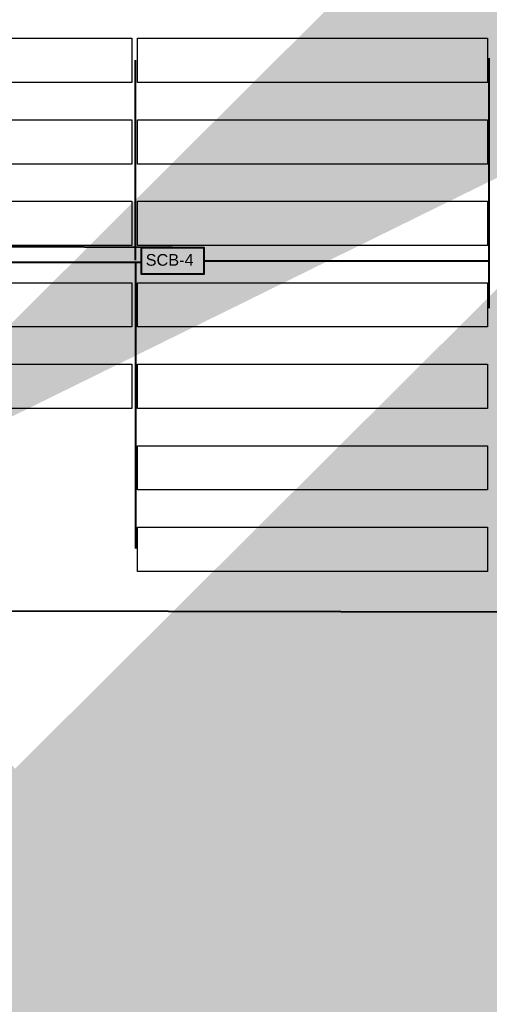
# Model space of a CAD drawing. Header units: inches. Extents: x 727810 to 1461440, y 2714588 to 5435005.
# Tile 225 of 233: x 730008 to 730048, y 2716151 to 2716235. Entities that reach past the tile are written whole.
import ezdxf

# ---------------------------------------------------------------- set-up
doc = ezdxf.new("R2010")
doc.units = ezdxf.units.IN
doc.header["$MEASUREMENT"] = 0
for name, color, linetype in [('DETAILS', 7, 'Continuous'), ('Inverter Room', 7, 'Continuous'), ('POLYLINE', 3, 'Continuous'), ('Saatvik', 5, 'Continuous'), ('SCB', 7, 'Continuous')]:
    doc.layers.add(name, color=color, linetype=linetype)
doc.styles.add('ROMANS', font='ROMANS.shx', dxfattribs={"height": 10})
doc.styles.get("Standard").update_dxf_attribs({"font": 'arial.ttf'})
doc.dimstyles.new('ROMANS$7', dxfattribs={"dimscale": 100, "dimtxt": 2.5, "dimasz": 2, "dimexe": 20, "dimexo": 20, "dimgap": 0.5, "dimtad": 1, "dimdec": 0, "dimrnd": 5, "dimzin": 0, "dimdsep": 46, "dimtxsty": 'ROMANS', "dimcen": 0.09, "dimdle": 20, "dimclrd": 256, "dimclre": 256, "dimclrt": 3, "dimadec": 0, "dimazin": 0, "dimtfac": 20, "dimtdec": 0, "dimtix": 1, "dimtmove": 2, "dimatfit": 3, "dimfxl": 1, "dimtolj": 1, "dimtzin": 0, "dimarcsym": 0})

msp = doc.modelspace()

# ---------------------------------------------------------------- linework, layer by layer
at = {"layer": 'DETAILS', "color": 6, "lineweight": 40}
for p, q in [((730021.15646, 2716215.53298), (729987.24471, 2716215.63728, -0.11443)), ((730054.00726, 2716184.19492), (729981.2227, 2716184.33275))]:
    msp.add_line(p, q, dxfattribs=at)
at = {"layer": 'POLYLINE', "color": 0, "lineweight": 40}
for points in [[(730017.96686, 2716214.44154), (730017.96686, 2716231.61548)], [(730048.2894, 2716231.79185), (730048.2894, 2716210.31242)], [(729987.52428, 2716214.2719), (730018.48648, 2716214.2719)], [(730017.96686, 2716214.2719), (730017.96686, 2716189.68082)], [(730023.82643, 2716214.38217), (730048.2894, 2716214.38217)]]:
    msp.add_lwpolyline(points, dxfattribs=at)
at = {"layer": 'Saatvik', "color": 5}
for points in [[(729987.60692, 2716233.50003), (730017.64692, 2716233.50003), (730017.64692, 2716229.70003), (729987.60692, 2716229.70003), (729987.60692, 2716233.50003)], [(730018.14692, 2716233.50003), (730048.18692, 2716233.50003), (730048.18692, 2716229.70003), (730018.14692, 2716229.70003), (730018.14692, 2716233.50003)], [(729987.60692, 2716226.49998), (730017.64692, 2716226.49998), (730017.64692, 2716222.69998), (729987.60692, 2716222.69998), (729987.60692, 2716226.49998)], [(730018.14692, 2716226.49998), (730048.18692, 2716226.49998), (730048.18692, 2716222.69998), (730018.14692, 2716222.69998), (730018.14692, 2716226.49998)], [(729987.60692, 2716219.49998), (730017.64692, 2716219.49998), (730017.64692, 2716215.69998), (729987.60692, 2716215.69998), (729987.60692, 2716219.49998)], [(730018.14692, 2716219.49998), (730048.18692, 2716219.49998), (730048.18692, 2716215.69998), (730018.14692, 2716215.69998), (730018.14692, 2716219.49998)], [(729987.60692, 2716212.49998), (730017.64692, 2716212.49998), (730017.64692, 2716208.69998), (729987.60692, 2716208.69998), (729987.60692, 2716212.49998)], [(730018.14692, 2716212.49998), (730048.18692, 2716212.49998), (730048.18692, 2716208.69998), (730018.14692, 2716208.69998), (730018.14692, 2716212.49998)], [(729987.60692, 2716205.49994), (730017.64692, 2716205.49994), (730017.64692, 2716201.69994), (729987.60692, 2716201.69994), (729987.60692, 2716205.49994)], [(730018.14692, 2716205.49994), (730048.18692, 2716205.49994), (730048.18692, 2716201.69994), (730018.14692, 2716201.69994), (730018.14692, 2716205.49994)], [(730018.14692, 2716198.49994), (730048.18692, 2716198.49994), (730048.18692, 2716194.69994), (730018.14692, 2716194.69994), (730018.14692, 2716198.49994)], [(730018.14692, 2716191.49994), (730048.18692, 2716191.49994), (730048.18692, 2716187.69994), (730018.14692, 2716187.69994), (730018.14692, 2716191.49994)]]:
    msp.add_lwpolyline(points, dxfattribs=at)
at = {"layer": 'SCB', "color": 0, "lineweight": 40}
msp.add_lwpolyline([(730018.48648, 2716215.53298), (730023.82643, 2716215.53298), (730023.82643, 2716213.23136), (730018.48648, 2716213.23136)], close=True, dxfattribs=at)

# ---------------------------------------------------------------- texts
at = {"layer": 'SCB', "color": 0, "lineweight": 40, "insert": (730018.84481, 2716214.96248), "char_height": 1, "attachment_point": 1}
msp.add_mtext_dynamic_manual_height_columns('SCB-4', width=10.9628712, gutter_width=20.36957, heights=[0], dxfattribs=at)

# ---------------------------------------------------------------- leaders
at = {"layer": 'Inverter Room', "ltscale": 0.5}
for points in [[(729991.38607, 2716193.13275), (729991.86539, 2716193.47544), (729992.0693, 2716193.47544)], [(729921.17402, 2716084.59473, 0.21928), (729921.65334, 2716084.93742, 0.21928), (729921.85725, 2716084.93742, 0.21928)], [(729991.38609, 2716189.53275, -0.22762), (729991.88776, 2716188.71461, -0.22762), (729992.21791, 2716188.71998, -0.22762)]]:
    msp.add_leader(points, dimstyle='ROMANS$7', override={"dimtxt": 150, "dimgap": 0.5, "dimtad": 0, "dimtfill": 1, "dimarcsym": 1}, dxfattribs=at)

doc.saveas('drawing.dxf')
